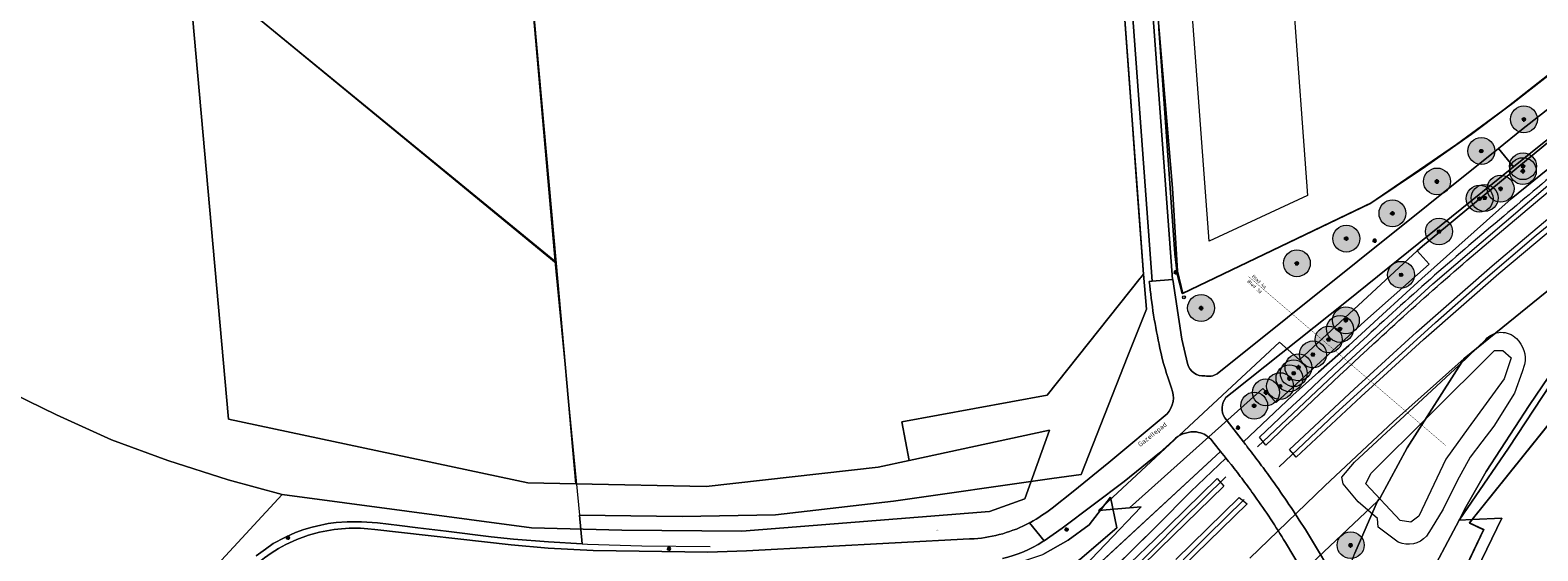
# Model space of a CAD drawing. Header units: millimetres. Extents: x 162876 to 168130, y 402614 to 405602.
# Tile 19 of 256: x 163959 to 164183, y 403203 to 403281. Entities that reach past the tile are written whole.
import ezdxf
from ezdxf.enums import TextEntityAlignment as Align

# ---------------------------------------------------------------- set-up
doc = ezdxf.new("R2010")
doc.units = ezdxf.units.MM
doc.linetypes.add('X-CA190022.004-UO-TXT_Tekst 1op200_v0.1$0$AL-TEKENBLADGRENS', pattern=[11.5, 2.5, -1.5, 1, -1.5, 1, -1.5, 2.5])
for name, color, linetype, lineweight in [('X-CA190022.004-UO-BGT_Ondergrond$0$GE_201_SHDHek_Lijn_GEM', 253, 'X-CA190022.004-UO-BGT_Ondergrond$0$Hekwerk', 9), ('X-CA190022.004-UO-BGT_Ondergrond$0$GE_202_SHDMuur30cm_Lijn_GEM', 253, 'Continuous', 9), ('X-CA190022.004-UO-BGT_Ondergrond$0$GE_244_Taludlijn_Lijn_GEM', 253, 'Continuous', 9), ('X-CA190022.004-UO-BGT_Ondergrond$0$GE_251_SPRTrein_as_Lijn_GEM', 253, 'Continuous', 9), ('X-CA190022.004-UO-BGT_Ondergrond$0$GE_316_WGDFietspad_Vlak_GEM', 253, 'Continuous', 9), ('X-CA190022.004-UO-BGT_Ondergrond$0$GE_367_OWGBerm_groenvoorziening_grasenk_GEM', 253, 'Continuous', 9), ('X-CA190022.004-UO-BGT_Ondergrond$0$GE_401_OTDErf_Vlak_GEM', 253, 'Continuous', 9), ('X-CA190022.004-UO-BGT_Ondergrond$0$GE_421_OTDHalfverhard_gravel_Vlak_GEM', 253, 'Continuous', 9), ('X-CA190022.004-UO-BGT_Ondergrond$0$GE_479_BTDGroenvoorziening_grasenkruida_GEM', 253, 'Continuous', 9), ('X-CA190022.004-UO-BGT_Ondergrond$0$GE_522_WTDWatervlakte_meer_plas_ven_vijver_GEM', 253, 'Continuous', 9), ('X-CA190022.004-UO-BGT_Ondergrond$0$GE_541_OWTOever_slootkant_Vlak_GEM', 253, 'Continuous', 9), ('X-CA190022.004-UO-BGT_Ondergrond$0$GE_814_BRDVerkeersbord_Punt_GEM', 7, 'Continuous', 25), ('X-CA190022.004-UO-BGT_Ondergrond$0$GE_861_PALLichtmast_Punt_GEM', 202, 'Continuous', 25), ('X-CA190022.004-UO-BGT_Ondergrond$0$GE_884_PutGasput_Punt_GEM', 32, 'Continuous', 25), ('X-CA190022.004-UO-KAD_Percelen$0$B-WE-KG-GRENS_PERCEEL-GV', 150, 'Continuous', 9), ('X-CA190022.004-UO-TXT_Tekst 1op200_v0.1$0$BLADEN', 7, 'Continuous', 25), ('X-CA190022.004-UO-TXT_Tekst 1op200_v0.1$0$X-XX-AL-T35', 7, 'Continuous', 35), ('X-CA190022.004-UO-TXT_Tekst 1op200_v0.1$0$X-XX-AL-TEKENBLADGRENS-G', 7, 'X-CA190022.004-UO-TXT_Tekst 1op200_v0.1$0$AL-TEKENBLADGRENS', 35)]:
    doc.layers.add(name, color=color, linetype=linetype, lineweight=lineweight)
doc.layers.add('X-CA190022.004-UO-DWM_Beplanting_v0.1$0$B-WE-GR-BOOM-S AFKOMSTIG UIT BOMENBESTAND GEMEENTE', color=252, linetype='Continuous')
doc.layers.add('X-CA190022.004-UO-DWM_Beplanting_v0.1$0$B-WE-GR-BOOM-S AFKOMSTIG UIT DTM_v0.4', color=252, linetype='Continuous')
doc.styles.add('X-CA190022.004-UO-BGT_Ondergrond$0$NLCS-ISO', font='NLCS-ISO.ttf')
doc.styles.add('X-CA190022.004-UO-BGT_Ondergrond$0$NLCS-ISO-M250-T30', font='NLCS-ISO.ttf', dxfattribs={"height": 0.75})
doc.styles.add('X-CA190022.004-UO-TXT_Tekst 1op200_v0.1$0$NLCS-ISO-M200-T25', font='NLCS-ISO.ttf', dxfattribs={"height": 0.5})
doc.styles.add('X-CA190022.004-UO-TXT_Tekst 1op200_v0.1$0$NLCS-ISO-M200-T35', font='NLCS-ISO.ttf', dxfattribs={"height": 0.7})
doc.linetypes.add('X-CA190022.004-UO-BGT_Ondergrond$0$Hekwerk', pattern='A,5,-1.5,[2,dgnlstyle-Veghel.shx,S=0.007937,R=0,X=0,Y=0],-1.5', length=8)

# ---------------------------------------------------------------- blocks, each defined once
blk = doc.blocks.new('X-CA190022.004-UO-BGT_Ondergrond$0$SIE-WEG_PAAL_VERKEERSBORD-SO')
at = {"linetype": 'ByBlock', "lineweight": 18}
blk.add_circle((0, 0), 1.5, dxfattribs=at)
at = {"linetype": 'ByBlock', "lineweight": 18, "style": 'X-CA190022.004-UO-BGT_Ondergrond$0$NLCS-ISO'}
blk.add_text('vb', height=1.5, dxfattribs=at).set_placement((0, 0.1), align=Align.MIDDLE_CENTER)
blk = doc.blocks.new('X-CA190022.004-UO-BGT_Ondergrond$0$IMGEOVerkeersbord')
at = {"xscale": 5, "yscale": 5, "zscale": 5}
blk.add_blockref('X-CA190022.004-UO-BGT_Ondergrond$0$SIE-WEG_PAAL_VERKEERSBORD-SO', (0, 0), dxfattribs=at)
blk = doc.blocks.new('X-CA190022.004-UO-BGT_Ondergrond$0$N-SIE-WEG_LICHTMAST-SO')
h = blk.add_hatch(color=256)
h.paths.add_polyline_path([(1.2, 0.5, 0.658505), (-1.2, 0.5)])
h.paths.add_polyline_path([(-1.2, -0.5, 0.658505), (1.2, -0.5)])
at = {"flags": 128}
for points in [[(-2.2, 1.3), (-1.1, 0.6)], [(-1.2, 0.5), (1.2, 0.5)], [(0, 1.3), (0, 2.5)], [(1.1, 0.6), (2.2, 1.3)], [(-2.2, -1.3), (-1.1, -0.6)], [(-1.2, -0.5), (1.2, -0.5)], [(0, -1.3), (0, -2.5)], [(2.2, -1.3), (1.1, -0.6)]]:
    blk.add_lwpolyline(points, dxfattribs=at)
at = {"ltscale": 0.5}
blk.add_circle((0, 0), 1.27, dxfattribs=at)
at = {"style": 'X-CA190022.004-UO-BGT_Ondergrond$0$NLCS-ISO'}
blk.add_attdef('TYPE', text='', height=1.8, dxfattribs=at).set_placement((0, 2.5), align=Align.BOTTOM_CENTER)
blk = doc.blocks.new('X-CA190022.004-UO-BGT_Ondergrond$0$IMGEOLichtmastpaal')
at = {"xscale": 5, "yscale": 5, "zscale": 5}
blk.add_blockref('X-CA190022.004-UO-BGT_Ondergrond$0$N-SIE-WEG_LICHTMAST-SO', (0, 6.4), dxfattribs=at)
blk = doc.blocks.new('X-CA190022.004-UO-BGT_Ondergrond$0$IMGEOGasput')
at = {"insert": (-7, 3.4), "char_height": 6, "attachment_point": 1, "style": 'X-CA190022.004-UO-BGT_Ondergrond$0$NLCS-ISO-M250-T30'}
blk.add_mtext_dynamic_manual_height_columns('GAS', width=7.484, gutter_width=3.75, heights=[0], dxfattribs=at)
blk = doc.blocks.new('X-CA190022.004-UO-DWM_Beplanting_v0.1$0$SGR-BOOM_01-SO')
at = {"linetype": 'ByBlock', "lineweight": 18}
h = blk.add_hatch(color=0, dxfattribs=at)
h.dxf.hatch_style = 1
edge = h.paths.add_edge_path()
edge.add_arc((0, 0), 0.25, 0, 360)
at = {"color": 0, "linetype": 'ByBlock', "lineweight": 18}
for radius in [2, 0.25]:
    blk.add_circle((0, 0), radius, dxfattribs=at)
blk = doc.blocks.new('X-CA190022.004-UO-DWM_Beplanting_v0.1$0$IMGEOBoom')
at = {"transparency": 33554457}
h = blk.add_hatch(color=256, dxfattribs=at)
h.dxf.hatch_style = 1
edge = h.paths.add_edge_path()
edge.add_arc((0, 0), 100, 0, 360)
edge = h.paths.add_edge_path(flags=17)
edge.add_arc((0, 0), 12.5, 0, 360)
h = blk.add_hatch()
h.set_pattern_fill('ANGLE', color=256)
h.set_pattern_definition([(0, (0, 0), (0, 6.985), [5.08, -1.905]), (90, (0, 0), (-6.985, 4e-16), [5.08, -1.905])])
edge = h.paths.add_edge_path(flags=17)
edge.add_arc((0, 0), 12.5, 0, 360)
at = {"xscale": 50, "yscale": 50, "zscale": 50}
blk.add_blockref('X-CA190022.004-UO-DWM_Beplanting_v0.1$0$SGR-BOOM_01-SO', (0, 0), dxfattribs=at)

msp = doc.modelspace()

# ---------------------------------------------------------------- linework, layer by layer
at = {"layer": 'X-CA190022.004-UO-BGT_Ondergrond$0$GE_201_SHDHek_Lijn_GEM'}
for p, q in [((163999.618, 403277.094), (163982.024, 403291.527)), ((164122.43, 403272.523), (164121.05, 403291.365)), ((164126.524, 403284.482), (164128.805, 403257.478)), ((164033.652, 403282.776), (164036.848, 403246.646)), ((164179.494, 403270.177), (164194.84, 403282.196)), ((164036.848, 403246.646), (163999.618, 403277.094)), ((164123.405, 403259.221), (164122.43, 403272.523)), ((164171.084, 403263.999), (164179.494, 403270.177)), ((164158.219, 403255.139), (164171.084, 403263.999)), ((164124.471, 403244.666), (164123.405, 403259.221)), ((164128.805, 403257.478), (164129.577, 403245.132)), ((164212.253, 403256.524), (164173.052, 403207.658)), ((164130.346, 403241.79), (164158.219, 403255.139)), ((164036.848, 403246.646), (164040.512, 403208.765)), ((164124.922, 403239.497), (164124.471, 403244.666)), ((164129.577, 403245.132), (164130.346, 403241.79)), ((164122.163, 403232.497), (164124.922, 403239.497)), ((164115.198, 403214.83), (164122.163, 403232.497)), ((164087.239, 403210.858), (164110.859, 403214.249)), ((164110.859, 403214.249), (164115.198, 403214.83)), ((164040.512, 403208.765), (164055.81, 403208.602)), ((164055.81, 403208.602), (164069.671, 403208.844)), ((164069.671, 403208.844), (164087.239, 403210.858)), ((164175.176, 403206.645), (164171.027, 403197.989)), ((164173.052, 403207.658), (164175.176, 403206.645))]:
    msp.add_line(p, q, dxfattribs=at)
at = {"layer": 'X-CA190022.004-UO-BGT_Ondergrond$0$GE_202_SHDMuur30cm_Lijn_GEM'}
for p, q in [((163998.19, 403206.198), (163999.468, 403206.658)), ((163998.19, 403206.198), (163999.468, 403206.658)), ((163999.468, 403206.658), (164000.675, 403206.999)), ((163999.468, 403206.658), (164000.675, 403206.999)), ((164000.675, 403206.999), (164001.31, 403207.15)), ((164000.675, 403206.999), (164001.31, 403207.15)), ((164001.31, 403207.15), (164003.064, 403207.531)), ((164001.31, 403207.15), (164003.064, 403207.531)), ((164003.064, 403207.531), (164004.247, 403207.69)), ((164003.064, 403207.531), (164004.247, 403207.69)), ((164004.247, 403207.69), (164005.89, 403207.785)), ((164004.247, 403207.69), (164005.89, 403207.785)), ((164005.89, 403207.785), (164008.049, 403207.777)), ((164005.89, 403207.785), (164008.049, 403207.777)), ((164008.049, 403207.777), (164010.43, 403207.634)), ((164008.049, 403207.777), (164010.43, 403207.634)), ((164010.43, 403207.634), (164013.684, 403207.269)), ((164010.43, 403207.634), (164013.684, 403207.269)), ((164013.684, 403207.269), (164016.431, 403206.912)), ((164013.684, 403207.269), (164016.431, 403206.912)), ((164016.431, 403206.912), (164020.646, 403206.396)), ((164016.431, 403206.912), (164020.646, 403206.396)), ((163993.722, 403203.745), (163994.888, 403204.562)), ((163993.722, 403203.745), (163994.888, 403204.562)), ((163994.888, 403204.562), (163996.595, 403205.459)), ((163994.888, 403204.562), (163996.595, 403205.459)), ((163996.595, 403205.459), (163998.19, 403206.198)), ((163996.595, 403205.459), (163998.19, 403206.198)), ((164020.646, 403206.396), (164027.357, 403205.547)), ((164020.646, 403206.396), (164027.357, 403205.547)), ((164027.357, 403205.547), (164030.69, 403205.198)), ((164027.357, 403205.547), (164030.69, 403205.198)), ((164030.69, 403205.198), (164035.882, 403204.833)), ((164030.69, 403205.198), (164035.882, 403204.833)), ((164035.882, 403204.833), (164040.921, 403204.529)), ((164035.882, 403204.833), (164040.921, 403204.529)), ((164040.921, 403204.529), (164041.676, 403204.484)), ((164041.676, 403204.484), (164049.797, 403204.214)), ((163992.348, 403202.729), (163993.722, 403203.745)), ((163992.348, 403202.729), (163993.722, 403203.745)), ((164049.797, 403204.214), (164059.947, 403204.129))]:
    msp.add_line(p, q, dxfattribs=at)
at = {"layer": 'X-CA190022.004-UO-BGT_Ondergrond$0$GE_244_Taludlijn_Lijn_GEM'}
for p, q in [((164194.822, 403268.535), (164179.256, 403255.889)), ((164179.256, 403255.889), (164165.951, 403244.025)), ((164165.951, 403244.025), (164160.088, 403238.658)), ((164155.081, 403234.074), (164160.088, 403238.658)), ((164150.561, 403230.11), (164155.081, 403234.074)), ((164146.709, 403226.642), (164150.561, 403230.11)), ((164146.709, 403226.642), (164139.364, 403219.716)), ((164113.031, 403197.088), (164135.979, 403218.262)), ((164136.767, 403217.268), (164131.533, 403212.333)), ((164116.418, 403207.367), (164119.572, 403211.486)), ((164120.541, 403206.911), (164119.572, 403211.486)), ((164131.533, 403212.333), (164126.493, 403207.206)), ((164113.261, 403205.071), (164116.418, 403207.367)), ((164114.988, 403202.187), (164120.541, 403206.911)), ((164126.493, 403207.206), (164117.008, 403197.866)), ((164109.52, 403202.905), (164113.261, 403205.071))]:
    msp.add_line(p, q, dxfattribs=at)
at = {"layer": 'X-CA190022.004-UO-BGT_Ondergrond$0$GE_251_SPRTrein_as_Lijn_GEM'}
for p, q in [((164182.968, 403250.486), (164197.279, 403262.276)), ((164167.601, 403243.23), (164185.407, 403258.472)), ((164177.38, 403244.79), (164191.24, 403256.43)), ((164181.211, 403250.014), (164190.3, 403257.63)), ((164175.088, 403243.764), (164182.968, 403250.486)), ((164176.4, 403245.95), (164181.211, 403250.014)), ((164165.15, 403236.03), (164176.4, 403245.95)), ((164166.19, 403234.94), (164177.38, 403244.79)), ((164153.729, 403230.519), (164167.601, 403243.23)), ((164167.974, 403237.472), (164175.088, 403243.764)), ((164153.013, 403223.89), (164167.974, 403237.472)), ((164158.182, 403229.684), (164165.15, 403236.03)), ((164160.216, 403229.487), (164166.19, 403234.94)), ((164141.464, 403218.983), (164153.729, 403230.519)), ((164155.85, 403227.56), (164158.182, 403229.684)), ((164156.9, 403226.46), (164160.216, 403229.487)), ((164146.219, 403218.57), (164155.85, 403227.56)), ((164147.238, 403217.449), (164156.9, 403226.46)), ((164144.674, 403216.003), (164153.013, 403223.89)), ((164142.709, 403219.217), (164141.78, 403220.404)), ((164147.238, 403217.449), (164146.219, 403218.57)), ((164135.436, 403214.253), (164125.861, 403204.877)), ((164130.235, 403208.098), (164136.765, 403214.507)), ((164135.436, 403214.253), (164136.429, 403213.126)), ((164126.911, 403203.806), (164136.429, 403213.126)), ((164129.281, 403202.19), (164138.716, 403211.419)), ((164133.984, 403205.731), (164139.496, 403211.105)), ((164138.716, 403211.419), (164139.905, 403210.464)), ((164130.321, 403201.09), (164139.905, 403210.464)), ((164114.699, 403192.416), (164130.235, 403208.098)), ((164121.942, 403193.672), (164133.984, 403205.731))]:
    msp.add_line(p, q, dxfattribs=at)
for centre, radius, start, end in [((164652.446, 402695.987), 731.847, 128.339808, 130.39874), ((164521.127, 402842.298), 535.34, 129.84421, 132.74335), ((164980.784, 402344.247), 1213.086, 132.721491, 133.759059), ((164454.085, 402865.471), 472.152, 134.04044, 137.28007)]:
    msp.add_arc(centre, radius, start, end, dxfattribs=at)
at = {"layer": 'X-CA190022.004-UO-BGT_Ondergrond$0$GE_251_SPRTrein_as_Lijn_GEM', "extrusion": (0, 0, -1)}
for centre, radius, start, end in [((-164650.76, 402698.035), 727.695, 49.597293, 51.664505), ((-164521.004, 402842.439), 533.654, 47.25604, 50.15704), ((-164987.919, 402336.627), 1222.025, 46.239384, 47.275132), ((-164453.572, 402865.99), 469.923, 42.71455, 45.96179)]:
    msp.add_arc(centre, radius, start, end, dxfattribs=at)
at = {"layer": 'X-CA190022.004-UO-BGT_Ondergrond$0$GE_316_WGDFietspad_Vlak_GEM', "flags": 128}
for points in [[(164119.931, 403364.224), (164128.789, 403243.894), (164125.784, 403243.64), (164118.279, 403345.82), (164116.721, 403366.226)], [(164218.15, 403291.31), (164183.17, 403263.55), (164179.581, 403260.655), (164177.34, 403263.403), (164180.78, 403266.16), (164215.89, 403293.75), (164233.83, 403307.49), (164241.48, 403312.985), (164243.405, 403310.219), (164235.99, 403304.79), (164218.15, 403291.31)], [(164146.767, 403285.491), (164148.907, 403256.384), (164134.246, 403249.587), (164131.672, 403284.379), (164146.767, 403285.491)], [(164135.461, 403229.835), (164177.34, 403263.403), (164179.581, 403260.655), (164154.717, 403240.595), (164137.681, 403227.058), (164136.762, 403226.328)], [(164125.354, 403243.604), (164125.784, 403243.64), (164128.789, 403243.894), (164128.863, 403243.9), (164130.211, 403235.024), (164131.021, 403231.356)], [(164110.897, 403209.807), (164114.012, 403212.315), (164119.348, 403216.612), (164128, 403223.888)], [(164136.597, 403223.292), (164139.364, 403219.716), (164139.525, 403219.508)], [(164129.26, 403220.253), (164128.852, 403219.877), (164126.883, 403218.059), (164121.604, 403213.813), (164112.399, 403206.83), (164109.674, 403204.962), (164107.51, 403207.639), (164107.58, 403207.676), (164107.65, 403207.714)], [(164137.538, 403216.311), (164137.153, 403216.79), (164136.767, 403217.268), (164136.73, 403217.312), (164136.694, 403217.357), (164135.979, 403218.262), (164135.011, 403219.486), (164134.507, 403220.123)], [(164009.002, 403206.764), (164010.019, 403206.65), (164030.33, 403204.37), (164035.841, 403203.85), (164042.55, 403203.51), (164059.61, 403203.27), (164065.36, 403203.46), (164098.58, 403205.24), (164099.282, 403205.278)], [(164107.51, 403207.639), (164109.674, 403204.962), (164109.499, 403204.842)], [(164148.593, 403206.653), (164153.735, 403198.124), (164154.691, 403196.538)], [(163996.754, 403204.427), (163998.419, 403205.175), (164000.135, 403205.795)], [(164152.57, 403193), (164150.583, 403196.361), (164145.63, 403204.738)]]:
    msp.add_lwpolyline(points, dxfattribs=at)
at = {"layer": 'X-CA190022.004-UO-BGT_Ondergrond$0$GE_316_WGDFietspad_Vlak_GEM', "extrusion": (0, 0, -1)}
for centre, radius, start, end in [((-164213.005, 403252.374), 88.089, 347.71648, 354.28633), ((-164169.408, 403242.85), 43.463, 339.63593, 347.75728), ((-164080.351, 403172.956), 75.291, 141.80801, 142.50762), ((-164014.961, 403122.053), 158.157, 142.29475, 142.8413), ((-164022.616, 403127.763), 148.608, 142.81284, 143.91315), ((-164012.383, 403120.194), 161.335, 143.88143, 144.42296), ((-164014.974, 403121.977), 158.19, 144.40246, 147.63728), ((-164006.982, 403184.195), 22.659, 72.41192, 95.11483), ((-164008.489, 403182.284), 25.06, 39.13478, 62.07691), ((-164098.952, 403221.593), 19.795, 237.80445, 256.71457)]:
    msp.add_arc(centre, radius, start, end, dxfattribs=at)
at = {"layer": 'X-CA190022.004-UO-BGT_Ondergrond$0$GE_316_WGDFietspad_Vlak_GEM'}
for centre, radius, start, end in [((164133.396, 403231.991), 2.459, 194.96542, 275.34048), ((164134.175, 403232.005), 2.523, 257.41423, 300.6592), ((164125.349, 403226.32), 3.598, 317.46512, 22.98607), ((164138.811, 403224.694), 2.621, 141.43221, 212.34611), ((164131.934, 403216.948), 4.251, 84.09147, 128.98244), ((164131.913, 403217.559), 3.647, 44.67392, 82.77711), ((164048.414, 403145.374), 113.909, 37.75848, 38.51759), ((164048.173, 403145.161), 114.229, 36.34184, 37.76859), ((164033.352, 403134.418), 132.534, 35.62517, 36.28635), ((164048.646, 403145.551), 113.618, 31.39468, 35.55376), ((164089.321, 403239.713), 36.877, 299.80317, 305.80808), ((164097.83, 403225.855), 20.628, 274.0358, 297.98555)]:
    msp.add_arc(centre, radius, start, end, dxfattribs=at)
at = {"layer": 'X-CA190022.004-UO-BGT_Ondergrond$0$GE_367_OWGBerm_groenvoorziening_grasenk_GEM', "flags": 128}
for points in [[(164136.762, 403226.328), (164137.681, 403227.058), (164154.717, 403240.595), (164179.581, 403260.655), (164183.17, 403263.55), (164218.15, 403291.31), (164235.99, 403304.79), (164243.405, 403310.219), (164247.56, 403313.26), (164252.819, 403316.997), (164260.03, 403322.12), (164268.56, 403327.98), (164276.38, 403333.21), (164299.08, 403347.85), (164321.95, 403361.65), (164333.1, 403368.04), (164350.72, 403377.56), (164372.83, 403389.33), (164399.07, 403402.26), (164446.97, 403425.58), (164458.26, 403430.62), (164461.749, 403432.244), (164473.316, 403437.484)], [(164453.447, 403426.482), (164418.343, 403407.883), (164405.774, 403401.616), (164393.255, 403395.423), (164379.112, 403388.334), (164366.676, 403382.161), (164338.225, 403366.811), (164327.291, 403360.547), (164306.875, 403348.529), (164295.285, 403341.33), (164281.893, 403332.496), (164265.634, 403321.347), (164239.848, 403303.124), (164224.258, 403291.345), (164208.266, 403279.037), (164194.822, 403268.535), (164179.256, 403255.889), (164165.951, 403244.025), (164160.088, 403238.658), (164155.081, 403234.074), (164150.561, 403230.11), (164146.709, 403226.642), (164139.364, 403219.716), (164136.597, 403223.292)], [(164389.014, 403401.122), (164366.62, 403390.14), (164357.53, 403385.53), (164331.41, 403371.01), (164320.04, 403364.53), (164297.05, 403350.58), (164274.64, 403336.2), (164258.18, 403324.98), (164250.861, 403319.723), (164241.48, 403312.985), (164233.83, 403307.49), (164215.89, 403293.75), (164180.78, 403266.16), (164177.34, 403263.403), (164135.461, 403229.835)], [(164121.189, 403365.954), (164121.941, 403366.004), (164128.316, 403366.425), (164130.885, 403362.181), (164125.986, 403361.882), (164121.104, 403361.734), (164122.917, 403334.219), (164124.72, 403310.119), (164125.566, 403299.069), (164126.307, 403289.989), (164126.524, 403284.482), (164128.805, 403257.478), (164129.577, 403245.132), (164130.346, 403241.79), (164158.219, 403255.139), (164171.084, 403263.999), (164179.494, 403270.177), (164194.84, 403282.196)], [(164131.021, 403231.356), (164130.211, 403235.024), (164128.863, 403243.9), (164128.789, 403243.894), (164119.931, 403364.224)], [(164118.279, 403345.82), (164125.784, 403243.64), (164125.354, 403243.604)], [(163992.348, 403202.729), (163993.722, 403203.745), (163994.888, 403204.562), (163996.595, 403205.459), (163998.19, 403206.198), (163999.468, 403206.658), (164000.675, 403206.999), (164001.31, 403207.15), (164003.064, 403207.531), (164004.247, 403207.69), (164005.89, 403207.785), (164008.049, 403207.777), (164010.43, 403207.634), (164013.684, 403207.269), (164016.431, 403206.912), (164020.646, 403206.396), (164027.357, 403205.547), (164030.69, 403205.198), (164035.882, 403204.833), (164040.921, 403204.529), (164040.512, 403208.765), (164055.81, 403208.602), (164069.671, 403208.844), (164087.239, 403210.858), (164110.859, 403214.249), (164115.198, 403214.83), (164122.163, 403232.497), (164124.922, 403239.497), (164124.471, 403244.666), (164123.405, 403259.221), (164122.43, 403272.523), (164121.05, 403291.365)], [(164128, 403223.888), (164119.348, 403216.612), (164114.012, 403212.315), (164110.897, 403209.807)], [(164117.008, 403197.866), (164126.493, 403207.206), (164131.533, 403212.333), (164136.767, 403217.268), (164137.153, 403216.79), (164137.538, 403216.311)], [(164099.282, 403205.278), (164098.58, 403205.24), (164065.36, 403203.46), (164059.61, 403203.27), (164042.55, 403203.51), (164035.841, 403203.85), (164030.33, 403204.37), (164010.019, 403206.65), (164009.002, 403206.764)], [(164107.65, 403207.714), (164107.58, 403207.676), (164107.51, 403207.639)], [(164000.135, 403205.795), (163998.419, 403205.175), (163996.754, 403204.427)], [(164145.63, 403204.738), (164150.583, 403196.361), (164152.57, 403193)]]:
    msp.add_lwpolyline(points, dxfattribs=at)
at = {"layer": 'X-CA190022.004-UO-BGT_Ondergrond$0$GE_367_OWGBerm_groenvoorziening_grasenk_GEM'}
for centre, radius, start, end in [((164213.005, 403252.374), 88.089, 185.71367, 192.28352), ((164169.408, 403242.85), 43.463, 192.24272, 200.36407), ((164006.982, 403184.195), 22.659, 84.88517, 107.58808), ((164008.489, 403182.284), 25.06, 117.92309, 140.86522)]:
    msp.add_arc(centre, radius, start, end, dxfattribs=at)
at = {"layer": 'X-CA190022.004-UO-BGT_Ondergrond$0$GE_367_OWGBerm_groenvoorziening_grasenk_GEM', "extrusion": (0, 0, -1)}
for centre, radius, start, end in [((-164133.396, 403231.991), 2.459, 264.65952, 345.03458), ((-164134.175, 403232.005), 2.523, 239.3408, 282.58577), ((-164125.349, 403226.32), 3.598, 157.01393, 222.53488), ((-164138.811, 403224.694), 2.621, 327.65389, 38.56779), ((-164048.414, 403145.374), 113.909, 141.48241, 142.24152), ((-164048.173, 403145.161), 114.229, 142.23141, 143.65816), ((-164033.352, 403134.418), 132.534, 143.71365, 144.37483), ((-164048.646, 403145.551), 113.618, 144.44624, 148.60532), ((-164089.321, 403239.713), 36.877, 234.19192, 240.19683), ((-164097.83, 403225.855), 20.628, 242.01445, 265.9642)]:
    msp.add_arc(centre, radius, start, end, dxfattribs=at)
at = {"layer": 'X-CA190022.004-UO-BGT_Ondergrond$0$GE_401_OTDErf_Vlak_GEM', "flags": 128}
for points in [[(164194.84, 403282.196), (164179.494, 403270.177), (164171.084, 403263.999), (164158.219, 403255.139), (164130.346, 403241.79), (164129.577, 403245.132), (164128.805, 403257.478), (164126.524, 403284.482), (164126.307, 403289.989), (164125.566, 403299.069), (164124.72, 403310.119), (164122.917, 403334.219), (164121.104, 403361.734), (164125.986, 403361.882), (164130.885, 403362.181), (164136.649, 403362.597), (164169.481, 403365.131), (164175.49, 403370.704), (164187.725, 403382.052)], [(164186.863, 403288.439), (164146.767, 403285.491), (164148.907, 403256.384), (164134.246, 403249.587), (164131.672, 403284.379), (164131.618, 403285.109), (164126.845, 403349.528), (164146.794, 403350.965), (164146.65, 403353.244), (164160.316, 403354.248), (164160.834, 403346.968), (164163.141, 403345.04), (164170.389, 403345.532), (164170.987, 403337.746), (164183.122, 403338.64), (164183.49, 403333.654), (164186.863, 403288.439)], [(164121.05, 403291.365), (164122.43, 403272.523), (164123.405, 403259.221), (164124.471, 403244.666), (164124.922, 403239.497), (164122.163, 403232.497), (164115.198, 403214.83), (164110.859, 403214.249), (164087.239, 403210.858), (164069.671, 403208.844), (164055.81, 403208.602), (164040.512, 403208.765), (164040.921, 403204.529), (164035.882, 403204.833), (164030.69, 403205.198), (164027.357, 403205.547), (164020.646, 403206.396), (164016.431, 403206.912), (164013.684, 403207.269), (164010.43, 403207.634), (164008.049, 403207.777), (164005.89, 403207.785), (164004.247, 403207.69), (164003.064, 403207.531), (164001.31, 403207.15), (164000.675, 403206.999), (163999.468, 403206.658), (163998.19, 403206.198), (163996.595, 403205.459), (163994.888, 403204.562), (163993.722, 403203.745), (163992.348, 403202.729)], [(164146.687, 403052.645), (164146.311, 403062.424), (164144.574, 403100.107), (164149.102, 403131.559), (164149.976, 403136.536), (164151.617, 403143.902), (164154.148, 403153.673), (164155.649, 403158.938), (164157.505, 403164.706), (164161.585, 403175.947), (164162.905, 403179.205), (164163.854, 403181.546), (164171.027, 403197.989), (164175.176, 403206.645), (164173.052, 403207.658), (164212.253, 403256.524)], [(164108.963, 403198.775), (164105.648, 403198.116), (164099.769, 403197.61), (164079.26, 403197.35), (164058.4, 403195.95), (164053.833, 403196.096), (164053.842, 403198.287), (164055.34, 403198.268), (164057.47, 403198.24), (164076.99, 403198.97), (164086.783, 403199.286), (164097.364, 403200.02), (164103.321, 403200.904), (164109.52, 403202.905), (164113.261, 403205.071), (164116.418, 403207.367), (164119.572, 403211.486), (164120.541, 403206.911), (164114.988, 403202.187), (164111.536, 403199.866), (164108.963, 403198.775)]]:
    msp.add_lwpolyline(points, dxfattribs=at)
at = {"layer": 'X-CA190022.004-UO-BGT_Ondergrond$0$GE_421_OTDHalfverhard_gravel_Vlak_GEM', "flags": 128}
for points in [[(164139.525, 403219.508), (164139.364, 403219.716), (164146.709, 403226.642), (164150.561, 403230.11), (164155.081, 403234.074), (164160.088, 403238.658), (164165.951, 403244.025), (164179.256, 403255.889), (164194.822, 403268.535)], [(164212.253, 403256.524), (164173.052, 403207.658), (164175.176, 403206.645), (164171.027, 403197.989), (164163.854, 403181.546), (164162.905, 403179.205), (164159.712, 403180.758)], [(164162.438, 403204.762), (164159.428, 403207.006), (164159.338, 403208.271), (164156.472, 403210.784), (164154.238, 403213.472), (164154.045, 403214.456), (164155.908, 403216.666), (164165.384, 403225.467), (164171.539, 403231.184), (164175.45, 403234.952)], [(164181.24, 403231.229), (164180.858, 403230.128)], [(164180.858, 403230.128), (164179.752, 403226.938), (164176.658, 403222.067), (164174.863, 403219.711), (164173.127, 403217.434), (164171.217, 403213.904), (164169.124, 403209.699), (164167.306, 403206.76), (164166.623, 403205.657)], [(164154.691, 403196.538), (164153.735, 403198.124), (164148.593, 403206.653)]]:
    msp.add_lwpolyline(points, dxfattribs=at)
at = {"layer": 'X-CA190022.004-UO-BGT_Ondergrond$0$GE_421_OTDHalfverhard_gravel_Vlak_GEM', "extrusion": (0, 0, -1)}
for centre, radius, start, end in [((-164177.812, 403232.89), 3.136, 41.11473, 135.03449), ((-164177.072, 403232.056), 4.25, 134.1369, 191.22406), ((-164163.914, 403208.094), 3.644, 221.96761, 293.88963)]:
    msp.add_arc(centre, radius, start, end, dxfattribs=at)
at = {"layer": 'X-CA190022.004-UO-BGT_Ondergrond$0$GE_421_OTDHalfverhard_gravel_Vlak_GEM'}
for centre, radius, start, end in [((164080.351, 403172.956), 75.291, 37.49238, 38.19199), ((164014.961, 403122.053), 158.157, 37.1587, 37.70525), ((164022.616, 403127.763), 148.608, 36.08685, 37.18716), ((164012.383, 403120.194), 161.335, 35.57704, 36.11857), ((164014.974, 403121.977), 158.19, 32.36272, 35.59754)]:
    msp.add_arc(centre, radius, start, end, dxfattribs=at)
at = {"layer": 'X-CA190022.004-UO-BGT_Ondergrond$0$GE_479_BTDGroenvoorziening_grasenkruida_GEM', "flags": 128}
for points in [[(164109.499, 403204.842), (164109.674, 403204.962), (164112.399, 403206.83), (164121.604, 403213.813), (164126.883, 403218.059), (164128.852, 403219.877), (164129.26, 403220.253)], [(164134.507, 403220.123), (164135.011, 403219.486), (164135.979, 403218.262)], [(164113.031, 403197.088), (164135.979, 403218.262), (164136.694, 403217.357), (164136.73, 403217.312), (164136.767, 403217.268), (164131.533, 403212.333), (164126.493, 403207.206), (164117.008, 403197.866)], [(164135.979, 403218.262), (164113.031, 403197.088)], [(164114.988, 403202.187), (164120.541, 403206.911), (164119.572, 403211.486), (164116.418, 403207.367), (164113.261, 403205.071), (164109.52, 403202.905)]]:
    msp.add_lwpolyline(points, dxfattribs=at)
at = {"layer": 'X-CA190022.004-UO-BGT_Ondergrond$0$GE_479_BTDGroenvoorziening_grasenkruida_GEM', "extrusion": (0, 0, -1)}
for centre, radius, start, end in [((-164131.934, 403216.948), 4.251, 51.01756, 95.90853), ((-164131.913, 403217.559), 3.647, 97.22289, 135.32608)]:
    msp.add_arc(centre, radius, start, end, dxfattribs=at)
at = {"layer": 'X-CA190022.004-UO-BGT_Ondergrond$0$GE_479_BTDGroenvoorziening_grasenkruida_GEM'}
msp.add_arc((164098.952, 403221.593), 19.795, 283.28543, 302.19555, dxfattribs=at)
at = {"layer": 'X-CA190022.004-UO-BGT_Ondergrond$0$GE_522_WTDWatervlakte_meer_plas_ven_vijver_GEM', "flags": 128}
msp.add_lwpolyline([(164158.323, 403214.989), (164167.021, 403223.645), (164176.745, 403233.321), (164177.997, 403233.321), (164179.249, 403232.248), (164178.176, 403229.118), (164172.828, 403221.731), (164169.501, 403217.135), (164165.477, 403208.64), (164164.315, 403207.746), (164162.705, 403208.014), (164157.608, 403213.469), (164158.323, 403214.989)], dxfattribs=at)
at = {"layer": 'X-CA190022.004-UO-BGT_Ondergrond$0$GE_541_OWTOever_slootkant_Vlak_GEM', "flags": 128}
for points in [[(164162.438, 403204.762), (164159.428, 403207.006), (164159.338, 403208.271), (164156.472, 403210.784), (164154.238, 403213.472), (164154.045, 403214.456), (164155.908, 403216.666), (164165.384, 403225.467), (164171.539, 403231.184), (164175.45, 403234.952)], [(164158.323, 403214.989), (164167.021, 403223.645), (164176.745, 403233.321), (164177.997, 403233.321), (164179.249, 403232.248), (164178.176, 403229.118), (164172.828, 403221.731), (164169.501, 403217.135), (164165.477, 403208.64), (164164.315, 403207.746), (164162.705, 403208.014), (164157.608, 403213.469), (164158.323, 403214.989)], [(164181.24, 403231.229), (164180.858, 403230.128), (164179.752, 403226.938), (164176.658, 403222.067), (164174.863, 403219.711), (164173.127, 403217.434), (164171.217, 403213.904), (164169.124, 403209.699), (164167.306, 403206.76), (164166.623, 403205.657)]]:
    msp.add_lwpolyline(points, dxfattribs=at)
at = {"layer": 'X-CA190022.004-UO-BGT_Ondergrond$0$GE_541_OWTOever_slootkant_Vlak_GEM', "extrusion": (0, 0, -1)}
for centre, radius, start, end in [((-164177.812, 403232.89), 3.136, 41.11473, 135.03449), ((-164177.072, 403232.056), 4.25, 134.1369, 191.22406), ((-164163.914, 403208.094), 3.644, 221.96761, 293.88963)]:
    msp.add_arc(centre, radius, start, end, dxfattribs=at)
at = {"layer": 'X-CA190022.004-UO-KAD_Percelen$0$B-WE-KG-GRENS_PERCEEL-GV', "flags": 128}
for points in [[(164089.583, 403216.935), (164088.484, 403222.695), (164110.121, 403226.655), (164124.014, 403244.093), (164124.081, 403244.177), (164124.471, 403244.666), (164115.946, 403361.042), (164115.798, 403363.076), (164090.229, 403384.109), (164089.457, 403384.744), (164089.594, 403383.336), (164060.384, 403347.772), (164031.148, 403312.178), (164033.768, 403282.812), (164037.022, 403246.337), (164039.956, 403213.457), (164059.365, 403213.073), (164085, 403215.942)], [(163981.944, 403293.359), (163982.109, 403291.509), (164037.022, 403246.337), (164033.768, 403282.812), (163965.29, 403339.14), (163949.562, 403320)], [(163982.109, 403291.509), (163988.217, 403223.063), (164032.827, 403213.599), (164039.956, 403213.457), (164037.022, 403246.337)], [(164165.26, 403248.169), (164147.742, 403231.928), (164144.727, 403234.565), (164117.766, 403209.495), (164122.385, 403209.876), (164142.283, 403227.678), (164144.261, 403225.589), (164157.431, 403237.686), (164167.018, 403246.185)], [(163948.647, 403150.158), (163960.787, 403167.032), (163968.541, 403177.106), (163986.605, 403201.417), (163996.216, 403211.855), (163988.184, 403214.062), (163979.185, 403216.917), (163970.796, 403220.008), (163962.596, 403223.723), (163956.21, 403226.861), (163949.701, 403230.332), (163944.042, 403233.467), (163905.049, 403187.482), (163904.209, 403186.487), (163907.149, 403183.976), (163939.512, 403156.336), (163940.36, 403157.321)], [(164140.604, 403193.266), (164137.737, 403190.24), (164147.157, 403180.859), (164144.879, 403175.134), (164137.588, 403149.527), (164136.694, 403143.358), (164137.799, 403149.623), (164141.988, 403164.597), (164144.987, 403174.709), (164155.939, 403203.107), (164159.339, 403210.89), (164145.157, 403197.486)], [(164173.426, 403208.138), (164173.017, 403207.621), (164175.105, 403206.602), (164170.978, 403197.973), (164164.836, 403184.331), (164159.406, 403170.164), (164177.865, 403208.332)]]:
    msp.add_lwpolyline(points, close=True, dxfattribs=at)
for points in [[(164190.554, 403385.054), (164182.753, 403377.839), (164171.143, 403367.101), (164168.8, 403364.933), (164156.877, 403364.062), (164145.911, 403363.26), (164120.988, 403361.415), (164126.764, 403281.3), (164129.159, 403247.698), (164129.492, 403244.721), (164129.497, 403244.676), (164130.25, 403241.801), (164138.727, 403245.871), (164158.502, 403255.366), (164165.88, 403260.323), (164165.964, 403260.38), (164173.354, 403265.538), (164178.172, 403269.146), (164211.161, 403295.172)], [(164115.946, 403361.042), (164124.471, 403244.666), (164124.081, 403244.177), (164124.014, 403244.093), (164110.121, 403226.655), (164088.484, 403222.695), (164089.583, 403216.935), (164110.502, 403221.473), (164106.825, 403211.207), (164101.57, 403209.331), (164064.688, 403206.417), (164046.812, 403206.568), (164033.327, 403206.916), (163996.216, 403211.855), (163986.605, 403201.417), (163968.541, 403177.106), (163960.787, 403167.032), (163948.647, 403150.158)], [(164211.161, 403295.172), (164178.172, 403269.146), (164173.354, 403265.538), (164165.964, 403260.38), (164165.88, 403260.323), (164158.502, 403255.366), (164138.727, 403245.871), (164130.25, 403241.801), (164129.497, 403244.676), (164129.492, 403244.721), (164129.159, 403247.698), (164126.764, 403281.3)], [(163956.21, 403226.861), (163962.596, 403223.723), (163970.796, 403220.008), (163979.185, 403216.917), (163988.184, 403214.062), (163996.216, 403211.855), (164033.327, 403206.916), (164046.812, 403206.568), (164064.688, 403206.417), (164101.57, 403209.331), (164106.825, 403211.207), (164110.502, 403221.473), (164089.583, 403216.935), (164085, 403215.942), (164059.365, 403213.073), (164039.956, 403213.457), (164032.827, 403213.599), (163988.217, 403223.063), (163982.109, 403291.509)], [(164140.305, 403202.406), (164151.485, 403213.147), (164161.699, 403222.716), (164172.261, 403232.128), (164231.465, 403280.122)], [(164231.465, 403280.122), (164172.261, 403232.128), (164163.759, 403218.839), (164159.751, 403211.395), (164159.339, 403210.89), (164155.939, 403203.107)], [(164198.991, 403276.105), (164166.021, 403248.875), (164165.26, 403248.169), (164167.018, 403246.185), (164157.431, 403237.686), (164144.261, 403225.589), (164142.283, 403227.678), (164122.385, 403209.876), (164124.144, 403210.021), (164113.537, 403198.916)], [(164113.537, 403198.916), (164124.144, 403210.021), (164122.385, 403209.876), (164117.766, 403209.495), (164144.727, 403234.565), (164147.742, 403231.928), (164165.26, 403248.169), (164166.021, 403248.875), (164198.991, 403276.105)], [(164190.129, 403235.878), (164178.848, 403218.754), (164171.481, 403208.054), (164173.426, 403208.138), (164177.865, 403208.332), (164159.406, 403170.164), (164153.285, 403150.107), (164152.623, 403147.938), (164151.747, 403144.371), (164150.094, 403136.256), (164148.922, 403130.504), (164146.151, 403111.313), (164144.844, 403096.369), (164144.989, 403088.967), (164145.329, 403086.416), (164146.221, 403061.191), (164146.625, 403058.007), (164147.819, 403048.593)], [(164185.814, 403230.832), (164181.925, 403225.107), (164175.537, 403215.283), (164172.545, 403210.084), (164171.481, 403208.054), (164178.848, 403218.754), (164190.129, 403235.878)], [(164145.157, 403197.486), (164159.339, 403210.89), (164159.751, 403211.395), (164163.759, 403218.839), (164172.261, 403232.128), (164161.699, 403222.716), (164151.485, 403213.147), (164140.305, 403202.406)], [(164166.398, 403198.398), (164171.481, 403208.054), (164172.545, 403210.084), (164175.537, 403215.283), (164181.925, 403225.107), (164185.814, 403230.832)], [(164170.978, 403197.973), (164175.105, 403206.602), (164173.017, 403207.621), (164173.426, 403208.138), (164171.481, 403208.054), (164166.398, 403198.398)]]:
    msp.add_lwpolyline(points, dxfattribs=at)
at = {"layer": 'X-CA190022.004-UO-TXT_Tekst 1op200_v0.1$0$X-XX-AL-TEKENBLADGRENS-G', "const_width": 0.05, "flags": 128}
msp.add_lwpolyline([(164169.486, 403219.169), (164140.108, 403244.355)], dxfattribs=at)

# ---------------------------------------------------------------- block references
at = {"layer": 'X-CA190022.004-UO-BGT_Ondergrond$0$GE_814_BRDVerkeersbord_Punt_GEM', "xscale": 0.03, "yscale": 0.03, "zscale": 0.02}
msp.add_blockref('X-CA190022.004-UO-BGT_Ondergrond$0$IMGEOVerkeersbord', (164130.501, 403241.235), dxfattribs=at)
at = {"layer": 'X-CA190022.004-UO-BGT_Ondergrond$0$GE_861_PALLichtmast_Punt_GEM', "xscale": 0.025, "yscale": 0.025, "zscale": 0.025}
for p in [(164158.919, 403249.521), (164129.304, 403244.809), (164138.58, 403221.669), (164113.04, 403206.5), (163997.109, 403205.27), (164053.839, 403203.63)]:
    msp.add_blockref('X-CA190022.004-UO-BGT_Ondergrond$0$IMGEOLichtmastpaal', p, dxfattribs=at)
at = {"layer": 'X-CA190022.004-UO-BGT_Ondergrond$0$GE_884_PutGasput_Punt_GEM', "xscale": 0.03, "yscale": 0.03, "zscale": 0.02}
msp.add_blockref('X-CA190022.004-UO-BGT_Ondergrond$0$IMGEOGasput', (164093.773, 403206.54), dxfattribs=at)
at = {"layer": 'X-CA190022.004-UO-DWM_Beplanting_v0.1$0$B-WE-GR-BOOM-S AFKOMSTIG UIT BOMENBESTAND GEMEENTE', "xscale": 0.02, "yscale": 0.02, "zscale": 0.02}
for p in [(164161.56, 403253.744), (164154.69, 403249.987), (164168.499, 403251.04), (164147.329, 403246.311), (164162.842, 403244.596), (164133.066, 403239.645), (164153.753, 403236.529), (164154.628, 403237.812), (164152.062, 403234.954), (164149.728, 403232.737), (164146.228, 403229.179), (164146.87, 403229.937), (164147.57, 403230.812), (164142.728, 403227.079), (164144.828, 403228.012), (164140.973, 403225.095), (164155.335, 403204.32)]:
    msp.add_blockref('X-CA190022.004-UO-DWM_Beplanting_v0.1$0$IMGEOBoom', p, dxfattribs=at)
at = {"layer": 'X-CA190022.004-UO-DWM_Beplanting_v0.1$0$B-WE-GR-BOOM-S AFKOMSTIG UIT DTM_v0.4', "linetype": 'ByBlock', "lineweight": -2, "xscale": 0.02, "yscale": 0.02, "zscale": 0.02}
for p in [(164181.145, 403267.75, 9.123), (164174.796, 403263.029, 9.194), (164181.006, 403260.768, 8.821), (164168.193, 403258.493, 9.139), (164180.986, 403260.038, 8.827), (164177.67, 403257.424, 8.781), (164174.538, 403255.933, 8.878), (164175.298, 403256.037, 8.789)]:
    msp.add_blockref('X-CA190022.004-UO-DWM_Beplanting_v0.1$0$IMGEOBoom', p, dxfattribs=at)

# ---------------------------------------------------------------- texts
at = {"layer": 'X-CA190022.004-UO-TXT_Tekst 1op200_v0.1$0$BLADEN', "char_height": 0.5, "attachment_point": 4, "rotation": 317.64139, "style": 'X-CA190022.004-UO-TXT_Tekst 1op200_v0.1$0$NLCS-ISO-M200-T25'}
for s, width, insert in [('Blad 4a', 2.34944, (164140.745, 403244.473)), ('Blad 3d', 2.22968, (164140.058, 403243.743))]:
    msp.add_mtext_dynamic_manual_height_columns(s, width=width, gutter_width=8.75, heights=[0], dxfattribs=dict(at, insert=insert))
at = {"layer": 'X-CA190022.004-UO-TXT_Tekst 1op200_v0.1$0$X-XX-AL-T35', "insert": (164123.556, 403219.472), "char_height": 0.7, "attachment_point": 1, "rotation": 38.67285, "style": 'X-CA190022.004-UO-TXT_Tekst 1op200_v0.1$0$NLCS-ISO-M200-T35'}
msp.add_mtext_dynamic_manual_height_columns('Gazellepad', width=13.81928, gutter_width=8.75, heights=[0], dxfattribs=at)

doc.saveas('drawing.dxf')
